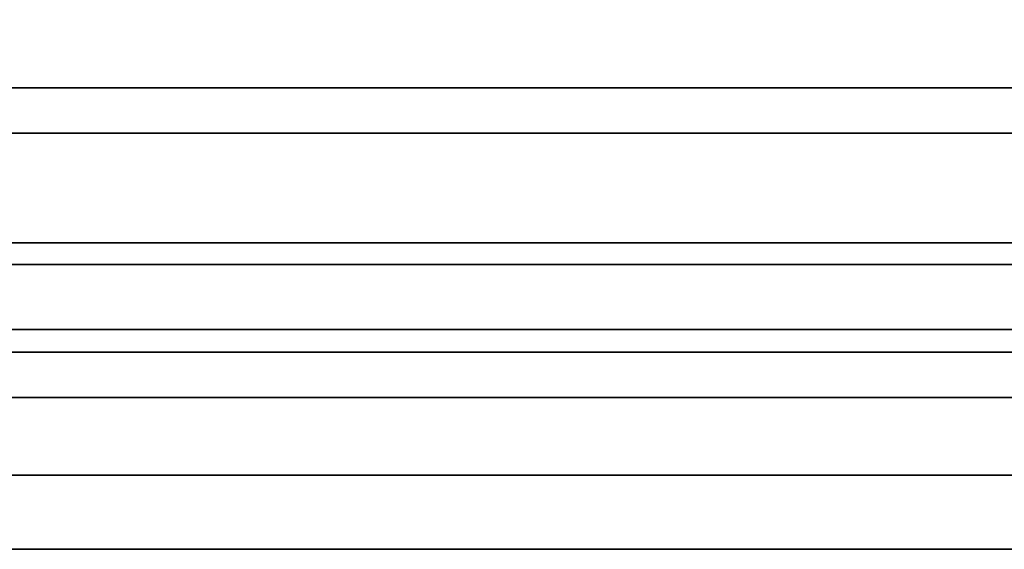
# Model space of a CAD drawing. Header units: inches. Extents: x -172 to 2825, y -1500 to 2400.
# Tile 13 of 47: x 653 to 812, y 965 to 1050. Entities that reach past the tile are written whole.
import ezdxf

# ---------------------------------------------------------------- set-up
doc = ezdxf.new("R2010")
doc.units = ezdxf.units.IN
doc.layers.add('1', color=7, linetype='Continuous')

# ---------------------------------------------------------------- blocks, each defined once
blk = doc.blocks.new('UG_SURFACE_074')
at = {"layer": '1', "color": 160}
for points in [[(805.6283, 1039.500117, 802.865505), (770.365298, 1039.500833, 423.726708), (752.763569, 1032.178521, 425.363779), (788.026571, 1032.177806, 804.502606)], [(823.229969, 1032.177806, 801.228344), (787.966967, 1032.178521, 422.089577), (770.365298, 1039.500833, 423.726708), (805.6283, 1039.500117, 802.865505)], [(788.026571, 1032.177806, 804.502606), (752.763569, 1032.178521, 425.363779), (745.472729, 1014.500856, 426.041871), (780.735731, 1014.500141, 805.180669)], [(830.520868, 1014.500141, 800.550222), (795.257866, 1014.500856, 421.411425), (787.966967, 1032.178521, 422.089577), (823.229969, 1032.177806, 801.228344)], [(780.735731, 1014.500141, 805.180669), (745.472729, 1014.500856, 426.041871), (752.763569, 996.823192, 425.363719), (788.026571, 996.822476, 804.502487)], [(823.229969, 996.822476, 801.228285), (787.966967, 996.823192, 422.089517), (795.257866, 1014.500856, 421.411425), (830.520868, 1014.500141, 800.550222)], [(788.026571, 996.822476, 804.502487), (752.763569, 996.823192, 425.363719), (770.365298, 989.50088, 423.726588), (805.6283, 989.500165, 802.865386)], [(805.6283, 989.500165, 802.865386), (770.365298, 989.50088, 423.726588), (787.966967, 996.823192, 422.089517), (823.229969, 996.822476, 801.228285)]]:
    blk.add_3dface(points, dxfattribs=at)
blk = doc.blocks.new('UG_SURFACE_078')
at = {"layer": '1', "color": 160}
for points in [[(787.677646, 996.823251, 149.799258), (752.322316, 1032.178521, 149.799258), (769.999981, 1039.500952, 149.799258)], [(769.999981, 1039.500952, 149.799258), (787.677646, 1032.178521, 149.799258), (795.000017, 1014.500856, 149.799258), (787.677646, 996.823251, 149.799258)], [(752.322316, 996.823251, 149.799258), (745.000005, 1014.500856, 149.799258), (752.322316, 1032.178521, 149.799258), (787.677646, 996.823251, 149.799258)], [(787.677646, 996.823251, 149.799258), (769.999981, 989.50088, 149.799258), (752.322316, 996.823251, 149.799258)]]:
    blk.add_3dface(points, dxfattribs=at)
blk = doc.blocks.new('UG_SURFACE_079')
at = {"layer": '1', "color": 160}
for points in [[(769.999981, 1039.500952, 415.854931), (767.98588, 1038.666606, 415.854931), (768.35978, 1038.666606, 423.913211)], [(768.35978, 1038.666606, 423.913211), (770.365298, 1039.500833, 423.726708), (769.999981, 1039.500952, 415.854931)], [(769.999981, 1039.500952, 415.854931), (770.365298, 1039.500833, 423.726708), (776.676178, 1036.875486, 423.139721)], [(776.676178, 1036.875486, 423.139721), (776.33816, 1036.875486, 415.854931), (769.999981, 1039.500952, 415.854931)], [(759.384453, 1035.103798, 415.854931), (759.795308, 1035.103798, 424.709767), (768.35978, 1038.666606, 423.913211)], [(768.35978, 1038.666606, 423.913211), (767.98588, 1038.666606, 415.854931), (759.384453, 1035.103798, 415.854931)], [(776.33816, 1036.875486, 415.854931), (776.676178, 1036.875486, 423.139721), (785.961509, 1033.012867, 422.276109)], [(785.961509, 1033.012867, 422.276109), (785.663545, 1033.012867, 415.854931), (776.33816, 1036.875486, 415.854931)], [(752.322316, 1032.178521, 415.854931), (752.763569, 1032.178521, 425.363779), (759.795308, 1035.103798, 424.709767)], [(759.795308, 1035.103798, 424.709767), (759.384453, 1035.103798, 415.854931), (752.322316, 1032.178521, 415.854931)], [(787.677646, 1032.178521, 415.854931), (785.663545, 1033.012867, 415.854931), (785.961509, 1033.012867, 422.276109)], [(785.961509, 1033.012867, 422.276109), (787.966967, 1032.178521, 422.089577), (787.677646, 1032.178521, 415.854931)], [(752.322316, 1032.178521, 415.854931), (751.48803, 1030.16448, 415.854931), (751.932859, 1030.164361, 425.441027)], [(751.932859, 1030.164361, 425.441027), (752.763569, 1032.178521, 425.363779), (752.322316, 1032.178521, 415.854931)], [(787.677646, 1032.178521, 415.854931), (787.966967, 1032.178521, 422.089577), (790.879607, 1025.116444, 421.818674)], [(790.879607, 1025.116444, 421.818674), (790.602863, 1025.116444, 415.854931), (787.677646, 1032.178521, 415.854931)], [(751.932859, 1030.164361, 425.441027), (751.48803, 1030.16448, 415.854931), (747.625351, 1020.839095, 415.854931)], [(747.625351, 1020.839095, 415.854931), (748.08681, 1020.839095, 425.798744), (751.932859, 1030.164361, 425.441027)], [(790.602863, 1025.116444, 415.854931), (790.879607, 1025.116444, 421.818674), (794.427156, 1016.515017, 421.488702)], [(794.427156, 1016.515017, 421.488702), (794.16573, 1016.515017, 415.854931), (790.602863, 1025.116444, 415.854931)], [(745.000005, 1014.500856, 415.854931), (745.472729, 1014.500856, 426.041871), (748.08681, 1020.839095, 425.798744)], [(748.08681, 1020.839095, 425.798744), (747.625351, 1020.839095, 415.854931), (745.000005, 1014.500856, 415.854931)], [(795.000017, 1014.500856, 415.854931), (794.16573, 1016.515017, 415.854931), (794.427156, 1016.515017, 421.488702)], [(794.427156, 1016.515017, 421.488702), (795.257866, 1014.500856, 421.411425), (795.000017, 1014.500856, 415.854931)], [(745.472729, 1014.500856, 426.041871), (745.000005, 1014.500856, 415.854931), (745.834291, 1012.486696, 415.854931)], [(745.834291, 1012.486696, 415.854931), (746.303439, 1012.486696, 425.964594), (745.472729, 1014.500856, 426.041871)], [(792.374671, 1008.162737, 415.854931), (795.000017, 1014.500856, 415.854931), (795.257866, 1014.500856, 421.411425)], [(795.257866, 1014.500856, 421.411425), (792.643785, 1008.162737, 421.654552), (792.374671, 1008.162737, 415.854931)], [(746.303439, 1012.486696, 425.964594), (745.834291, 1012.486696, 415.854931), (749.397099, 1003.885269, 415.854931)], [(749.397099, 1003.885269, 415.854931), (749.850929, 1003.885269, 425.634623), (746.303439, 1012.486696, 425.964594)], [(788.797677, 998.837352, 422.01224), (788.511932, 998.837352, 415.854931), (792.374671, 1008.162737, 415.854931)], [(792.374671, 1008.162737, 415.854931), (792.643785, 1008.162737, 421.654552), (788.797677, 998.837352, 422.01224)], [(749.397099, 1003.885269, 415.854931), (752.322316, 996.823251, 415.854931), (752.763569, 996.823192, 425.363719)], [(752.763569, 996.823192, 425.363719), (749.850929, 1003.885269, 425.634623), (749.397099, 1003.885269, 415.854931)], [(787.966967, 996.823192, 422.089517), (787.677646, 996.823251, 415.854931), (788.511932, 998.837352, 415.854931)], [(788.511932, 998.837352, 415.854931), (788.797677, 998.837352, 422.01224), (787.966967, 996.823192, 422.089517)], [(752.763569, 996.823192, 425.363719), (752.322316, 996.823251, 415.854931), (754.336476, 995.988965, 415.854931)], [(754.336476, 995.988965, 415.854931), (754.769087, 995.988905, 425.177187), (752.763569, 996.823192, 425.363719)], [(754.769087, 995.988905, 425.177187), (754.336476, 995.988965, 415.854931), (763.661861, 992.126226, 415.854931)], [(763.661861, 992.126226, 415.854931), (764.054358, 992.126226, 424.313575), (754.769087, 995.988905, 425.177187)], [(780.615568, 993.898034, 415.854931), (787.677646, 996.823251, 415.854931), (787.966967, 996.823192, 422.089517)], [(787.966967, 996.823192, 422.089517), (780.935228, 993.897974, 422.743499), (780.615568, 993.898034, 415.854931)], [(772.370756, 990.335166, 423.540086), (772.014141, 990.335166, 415.854931), (780.615568, 993.898034, 415.854931)], [(780.615568, 993.898034, 415.854931), (780.935228, 993.897974, 422.743499), (772.370756, 990.335166, 423.540086)], [(763.661861, 992.126226, 415.854931), (769.999981, 989.50088, 415.854931), (770.365298, 989.50088, 423.726588)], [(770.365298, 989.50088, 423.726588), (764.054358, 992.126226, 424.313575), (763.661861, 992.126226, 415.854931)], [(770.365298, 989.50088, 423.726588), (769.999981, 989.50088, 415.854931), (772.014141, 990.335166, 415.854931)], [(772.014141, 990.335166, 415.854931), (772.370756, 990.335166, 423.540086), (770.365298, 989.50088, 423.726588)]]:
    blk.add_3dface(points, dxfattribs=at)
blk = doc.blocks.new('UG_SURFACE_080')
at = {"layer": '1', "color": 160}
for points in [[(769.999981, 1039.500952, 415.854931), (769.999981, 1039.500952, 149.799258), (752.322316, 1032.178521, 149.799258), (752.322316, 1032.178521, 415.854931)], [(787.677646, 1032.178521, 415.854931), (787.677646, 1032.178521, 149.799258), (769.999981, 1039.500952, 149.799258), (769.999981, 1039.500952, 415.854931)], [(752.322316, 1032.178521, 415.854931), (752.322316, 1032.178521, 149.799258), (745.000005, 1014.500856, 149.799258), (745.000005, 1014.500856, 415.854931)], [(795.000017, 1014.500856, 415.854931), (795.000017, 1014.500856, 149.799258), (787.677646, 1032.178521, 149.799258), (787.677646, 1032.178521, 415.854931)], [(745.000005, 1014.500856, 415.854931), (745.000005, 1014.500856, 149.799258), (752.322316, 996.823251, 149.799258), (752.322316, 996.823251, 415.854931)], [(787.677646, 996.823251, 415.854931), (787.677646, 996.823251, 149.799258), (795.000017, 1014.500856, 149.799258), (795.000017, 1014.500856, 415.854931)], [(752.322316, 996.823251, 415.854931), (752.322316, 996.823251, 149.799258), (769.999981, 989.50088, 149.799258), (769.999981, 989.50088, 415.854931)], [(769.999981, 989.50088, 415.854931), (769.999981, 989.50088, 149.799258), (787.677646, 996.823251, 149.799258), (787.677646, 996.823251, 415.854931)]]:
    blk.add_3dface(points, dxfattribs=at)
blk = doc.blocks.new('PAAJ000787_PIPE_IPART_SIMP_R49')
for name in ['UG_SURFACE_078', 'UG_SURFACE_079', 'UG_SURFACE_080', 'UG_SURFACE_074']:
    blk.add_blockref(name, (0, 0))
blk = doc.blocks.new('PAAJ001974_PIPE_ASSEMBLY_IASSY')
at = {"layer": '1', "color": 2}
blk.add_blockref('PAAJ000787_PIPE_IPART_SIMP_R49', (0, 0), dxfattribs=at)
blk = doc.blocks.new('UG_SURFACE_106')
at = {"layer": '1', "color": 160}
for points in [[(-906.259716, 1027.499795, 540.821373), (-913.582087, 1027.499795, 558.499038), (-906.259716, 1027.499795, 576.176703)], [(-906.259716, 1027.499795, 576.176703), (-888.582051, 1027.499795, 583.499014), (-870.904386, 1027.499795, 576.176703), (-906.259716, 1027.499795, 540.821373)], [(-870.904386, 1027.499795, 540.821373), (-888.582051, 1027.499795, 533.499002), (-906.259716, 1027.499795, 540.821373), (-870.904386, 1027.499795, 576.176703)], [(-870.904386, 1027.499795, 576.176703), (-863.582075, 1027.499795, 558.499038), (-870.904386, 1027.499795, 540.821373)]]:
    blk.add_3dface(points, dxfattribs=at)
blk = doc.blocks.new('PAAJ001539_PIPE_IPART_SIMP_R45')
blk.add_blockref('UG_SURFACE_106', (0, 0))
blk = doc.blocks.new('PAAJ001972_PIPE_ASSEMBLY_IASSY')
at = {"layer": '1', "color": 2}
blk.add_blockref('PAAJ001539_PIPE_IPART_SIMP_R45', (0, 0), dxfattribs=at)
blk = doc.blocks.new('UG_SURFACE_191')
at = {"layer": '1', "color": 160}
for points in [[(-176.290065, 173.252329, 490.999967), (-176.290065, 173.252329, -191.000015), (-227.224529, 207.285643, -191.000015), (-227.224529, 207.285643, 490.999967)], [(-142.256737, 122.317858, 490.999967), (-142.256737, 122.317858, -191.000015), (-176.290065, 173.252329, -191.000015), (-176.290065, 173.252329, 490.999967)], [(-130.305827, 62.236559, 490.999967), (-130.305827, 62.236559, -191.000015), (-142.256737, 122.317858, -191.000015), (-142.256737, 122.317858, 490.999967)], [(-142.256737, 2.15526, 490.999967), (-142.256737, 2.15526, -191.000015), (-130.305827, 62.236559, -191.000015), (-130.305827, 62.236559, 490.999967)], [(-176.290065, -48.779204, 490.999967), (-176.290065, -48.779204, -191.000015), (-142.256737, 2.15526, -191.000015), (-142.256737, 2.15526, 490.999967)], [(-227.224529, -82.812525, 490.999967), (-227.224529, -82.812525, -191.000015), (-176.290065, -48.779204, -191.000015), (-176.290065, -48.779204, 490.999967)]]:
    blk.add_3dface(points, dxfattribs=at)
blk = doc.blocks.new('PAAJ000620_PUMP_UNIT_IPART_R30')
blk.add_blockref('UG_SURFACE_191', (0, 0))
blk = doc.blocks.new('697607_GEAR_HOUSING_IPART__R29')
at = {"layer": '1', "color": 160}
for p, q in [((-1.72, 936.54, -610), (-1.72, 936.54, 840)), ((29.41, 936.54), (29.41, 936.54, 700)), ((1397.15, 936.54), (1397.15, 936.54, 700)), ((1428.28, 936.54, 840), (1428.28, 936.54, -610))]:
    blk.add_line(p, q, dxfattribs=at)
blk = doc.blocks.new('697300_GEAR_HOUSING_IASSY_SIMP')
at = {"layer": '1', "color": 172, "extrusion": (-1, 0, 0), "rotation": 90}
blk.add_blockref('697607_GEAR_HOUSING_IPART__R29', (0, 216.721916, -1643.278084), dxfattribs=at)
blk = doc.blocks.new('PAAJ001592_GEAR_COMPLETE_IASSY')
at = {"layer": '1', "color": 172}
blk.add_blockref('697300_GEAR_HOUSING_IASSY_SIMP', (-689.5, 0, -997.5), dxfattribs=at)
at = {"layer": '1', "color": 172, "extrusion": (-1, 0, 0)}
blk.add_blockref('PAAJ000620_PUMP_UNIT_IPART_R30', (-770.732174, 790.263442, -614.776979), dxfattribs=at)
blk = doc.blocks.new('UG_SURFACE_472')
at = {"layer": '1', "color": 160}
for points in [[(-115.382768, 1039.500952, -735.499978), (263.559192, 1039.500952, -735.499978), (263.559192, 1032.178521, -753.177643), (-115.382768, 1032.178521, -753.177643)], [(-115.382768, 1032.178521, -717.822313), (263.559192, 1032.178521, -717.822313), (263.559192, 1039.500952, -735.499978), (-115.382768, 1039.500952, -735.499978)], [(-115.382768, 1032.178521, -753.177643), (263.559192, 1032.178521, -753.177643), (263.559192, 1014.500856, -760.499954), (-115.382768, 1014.500856, -760.499954)], [(-115.382768, 1014.500856, -710.500002), (263.559192, 1014.500856, -710.500002), (263.559192, 1032.178521, -717.822313), (-115.382768, 1032.178521, -717.822313)], [(-115.382768, 1014.500856, -760.499954), (263.559192, 1014.500856, -760.499954), (263.559192, 996.823251, -753.177643), (-115.382768, 996.823251, -753.177643)], [(-115.382768, 996.823251, -717.822313), (263.559192, 996.823251, -717.822313), (263.559192, 1014.500856, -710.500002), (-115.382768, 1014.500856, -710.500002)], [(-115.382768, 996.823251, -753.177643), (263.559192, 996.823251, -753.177643), (263.559192, 989.50088, -735.499978), (-115.382768, 989.50088, -735.499978)], [(-115.382768, 989.50088, -735.499978), (263.559192, 989.50088, -735.499978), (263.559192, 996.823251, -717.822313), (-115.382768, 996.823251, -717.822313)]]:
    blk.add_3dface(points, dxfattribs=at)
blk = doc.blocks.new('UG_SURFACE_473')
at = {"layer": '1', "color": 160}
for points in [[(753.516138, 1039.500952, -326.27216), (741.463006, 1039.500952, -339.516789), (735.833108, 1035.990357, -333.18156)], [(735.833108, 1035.990357, -333.18156), (746.255934, 1037.745595, -320.718229), (753.516138, 1039.500952, -326.27216)], [(760.776341, 1037.745595, -331.826091), (747.092903, 1035.990357, -345.852017), (741.463006, 1039.500952, -339.516789)], [(741.463006, 1039.500952, -339.516789), (753.516138, 1039.500952, -326.27216), (760.776341, 1037.745595, -331.826091)], [(762.538254, 1039.500952, -310.805559), (753.516138, 1039.500952, -326.27216), (746.255934, 1037.745595, -320.718229)], [(746.255934, 1037.745595, -320.718229), (754.234731, 1037.745595, -307.076126), (762.538254, 1039.500952, -310.805559)], [(770.841718, 1037.745595, -314.534992), (760.776341, 1037.745595, -331.826091), (753.516138, 1039.500952, -326.27216)], [(753.516138, 1039.500952, -326.27216), (762.538254, 1039.500952, -310.805559), (770.841718, 1037.745595, -314.534992)], [(762.538254, 1039.500952, -310.805559), (754.234731, 1037.745595, -307.076126), (759.132028, 1037.745595, -292.049974)], [(768.106282, 1039.500952, -293.787599), (759.132028, 1037.745595, -292.049974), (761.524677, 1035.990357, -275.979966)], [(759.132028, 1037.745595, -292.049974), (768.106282, 1039.500952, -293.787599), (762.538254, 1039.500952, -310.805559)], [(761.524677, 1035.990357, -275.979966), (769.999981, 1039.500952, -275.979966), (768.106282, 1039.500952, -293.787599)], [(770.841718, 1037.745595, -314.534992), (762.538254, 1039.500952, -310.805559), (768.106282, 1039.500952, -293.787599)], [(777.080536, 1037.745595, -295.525223), (768.106282, 1039.500952, -293.787599), (769.999981, 1039.500952, -275.979966)], [(768.106282, 1039.500952, -293.787599), (777.080536, 1037.745595, -295.525223), (770.841718, 1037.745595, -314.534992)], [(769.999981, 1039.500952, -275.979966), (778.475285, 1035.990357, -275.979966), (777.080536, 1037.745595, -295.525223)], [(746.255934, 1037.745595, -320.718229), (735.833108, 1035.990357, -333.18156), (729.720235, 1032.178521, -326.302886)], [(729.720235, 1032.178521, -326.302886), (739.569366, 1032.178521, -315.603107), (746.255934, 1037.745595, -320.718229)], [(754.234731, 1037.745595, -307.076126), (746.255934, 1037.745595, -320.718229), (739.569366, 1032.178521, -315.603107)], [(739.569366, 1032.178521, -315.603107), (746.587276, 1032.178521, -303.641349), (754.234731, 1037.745595, -307.076126)], [(754.234731, 1037.745595, -307.076126), (746.587276, 1032.178521, -303.641349), (750.86683, 1032.178521, -290.449649)], [(747.092903, 1035.990357, -345.852017), (760.776341, 1037.745595, -331.826091), (767.462909, 1032.178521, -336.941212)], [(759.132028, 1037.745595, -292.049974), (750.86683, 1032.178521, -290.449649), (752.322316, 1032.178521, -275.979966)], [(750.86683, 1032.178521, -290.449649), (759.132028, 1037.745595, -292.049974), (754.234731, 1037.745595, -307.076126)], [(752.322316, 1032.178521, -275.979966), (761.524677, 1035.990357, -275.979966), (759.132028, 1037.745595, -292.049974)], [(778.489172, 1032.178521, -317.969769), (767.462909, 1032.178521, -336.941212), (760.776341, 1037.745595, -331.826091)], [(760.776341, 1037.745595, -331.826091), (770.841718, 1037.745595, -314.534992), (778.489172, 1032.178521, -317.969769)], [(778.489172, 1032.178521, -317.969769), (770.841718, 1037.745595, -314.534992), (777.080536, 1037.745595, -295.525223)], [(785.345733, 1032.178521, -297.125548), (777.080536, 1037.745595, -295.525223), (778.475285, 1035.990357, -275.979966)], [(777.080536, 1037.745595, -295.525223), (785.345733, 1032.178521, -297.125548), (778.489172, 1032.178521, -317.969769)], [(767.462909, 1032.178521, -336.941212), (753.205776, 1032.178521, -352.730721), (747.092903, 1035.990357, -345.852017)], [(778.475285, 1035.990357, -275.979966), (787.677646, 1032.178521, -275.979966), (785.345733, 1032.178521, -297.125548)], [(739.569366, 1032.178521, -315.603107), (729.720235, 1032.178521, -326.302886), (727.18823, 1022.97616, -323.453635)], [(727.18823, 1022.97616, -323.453635), (735.177279, 1023.703218, -312.243223), (739.569366, 1032.178521, -315.603107)], [(746.587276, 1032.178521, -303.641349), (739.569366, 1032.178521, -315.603107), (735.177279, 1023.703218, -312.243223)], [(735.177279, 1023.703218, -312.243223), (741.564035, 1023.703218, -301.385194), (746.587276, 1032.178521, -303.641349)], [(746.587276, 1032.178521, -303.641349), (741.564035, 1023.703218, -301.385194), (745.437801, 1023.703218, -289.398462)], [(750.86683, 1032.178521, -290.449649), (745.437801, 1023.703218, -289.398462), (748.510599, 1022.97616, -275.979966)], [(745.437801, 1023.703218, -289.398462), (750.86683, 1032.178521, -290.449649), (746.587276, 1032.178521, -303.641349)], [(748.510599, 1022.97616, -275.979966), (752.322316, 1032.178521, -275.979966), (750.86683, 1032.178521, -290.449649)], [(755.737782, 1022.97616, -355.579972), (753.205776, 1032.178521, -352.730721), (767.462909, 1032.178521, -336.941212)], [(767.462909, 1032.178521, -336.941212), (771.854997, 1023.703218, -340.301096), (755.737782, 1022.97616, -355.579972)], [(783.512414, 1023.703218, -320.225924), (771.854997, 1023.703218, -340.301096), (767.462909, 1032.178521, -336.941212)], [(767.462909, 1032.178521, -336.941212), (778.489172, 1032.178521, -317.969769), (783.512414, 1023.703218, -320.225924)], [(783.512414, 1023.703218, -320.225924), (778.489172, 1032.178521, -317.969769), (785.345733, 1032.178521, -297.125548)], [(785.345733, 1032.178521, -297.125548), (790.774763, 1023.703218, -298.176736), (783.512414, 1023.703218, -320.225924)], [(791.489422, 1022.97616, -275.979966), (790.774763, 1023.703218, -298.176736), (785.345733, 1032.178521, -297.125548)], [(785.345733, 1032.178521, -297.125548), (787.677646, 1032.178521, -275.979966), (791.489422, 1022.97616, -275.979966)], [(735.177279, 1023.703218, -312.243223), (727.18823, 1022.97616, -323.453635), (724.856257, 1014.500856, -320.829481)], [(724.856257, 1014.500856, -320.829481), (733.792424, 1014.500856, -311.18387), (735.177279, 1023.703218, -312.243223)], [(741.564035, 1023.703218, -301.385194), (735.177279, 1023.703218, -312.243223), (733.792424, 1014.500856, -311.18387)], [(733.792424, 1014.500856, -311.18387), (739.980161, 1014.500856, -300.673813), (741.564035, 1023.703218, -301.385194)], [(741.564035, 1023.703218, -301.385194), (739.980161, 1014.500856, -300.673813), (743.726015, 1014.500856, -289.06703)], [(743.726015, 1014.500856, -289.06703), (745.437801, 1023.703218, -289.398462), (741.564035, 1023.703218, -301.385194)], [(745.437801, 1023.703218, -289.398462), (743.726015, 1014.500856, -289.06703), (745.000005, 1014.500856, -275.979966)], [(745.000005, 1014.500856, -275.979966), (748.510599, 1022.97616, -275.979966), (745.437801, 1023.703218, -289.398462)], [(755.737782, 1022.97616, -355.579972), (771.854997, 1023.703218, -340.301096), (773.239791, 1014.500856, -341.36048)], [(773.239791, 1014.500856, -341.36048), (758.069754, 1014.500856, -358.204097), (755.737782, 1022.97616, -355.579972)], [(785.096288, 1014.500856, -320.937306), (773.239791, 1014.500856, -341.36048), (771.854997, 1023.703218, -340.301096)], [(771.854997, 1023.703218, -340.301096), (783.512414, 1023.703218, -320.225924), (785.096288, 1014.500856, -320.937306)], [(785.096288, 1014.500856, -320.937306), (783.512414, 1023.703218, -320.225924), (790.774763, 1023.703218, -298.176736)], [(790.774763, 1023.703218, -298.176736), (792.486548, 1014.500856, -298.508167), (785.096288, 1014.500856, -320.937306)], [(792.486548, 1014.500856, -298.508167), (790.774763, 1023.703218, -298.176736), (791.489422, 1022.97616, -275.979966)], [(791.489422, 1022.97616, -275.979966), (795.000017, 1014.500856, -275.979966), (792.486548, 1014.500856, -298.508167)], [(735.177279, 1005.298495, -312.243223), (733.792424, 1014.500856, -311.18387), (724.856257, 1014.500856, -320.829481)], [(724.856257, 1014.500856, -320.829481), (727.18823, 1006.025553, -323.453635), (735.177279, 1005.298495, -312.243223)], [(741.564035, 1005.298495, -301.385194), (739.980161, 1014.500856, -300.673813), (733.792424, 1014.500856, -311.18387)], [(733.792424, 1014.500856, -311.18387), (735.177279, 1005.298495, -312.243223), (741.564035, 1005.298495, -301.385194)], [(743.726015, 1014.500856, -289.06703), (739.980161, 1014.500856, -300.673813), (741.564035, 1005.298495, -301.385194)], [(741.564035, 1005.298495, -301.385194), (745.437801, 1005.298495, -289.398462), (743.726015, 1014.500856, -289.06703)], [(745.000005, 1014.500856, -275.979966), (743.726015, 1014.500856, -289.06703), (745.437801, 1005.298495, -289.398462)], [(745.437801, 1005.298495, -289.398462), (748.510599, 1006.025553, -275.979966), (745.000005, 1014.500856, -275.979966)], [(773.239791, 1014.500856, -341.36048), (771.854997, 1005.298495, -340.301096), (755.737782, 1006.025553, -355.579972)], [(755.737782, 1006.025553, -355.579972), (758.069754, 1014.500856, -358.204097), (773.239791, 1014.500856, -341.36048)], [(785.096288, 1014.500856, -320.937306), (783.512414, 1005.298495, -320.225924), (771.854997, 1005.298495, -340.301096)], [(771.854997, 1005.298495, -340.301096), (773.239791, 1014.500856, -341.36048), (785.096288, 1014.500856, -320.937306)], [(790.774763, 1005.298495, -298.176736), (783.512414, 1005.298495, -320.225924), (785.096288, 1014.500856, -320.937306)], [(785.096288, 1014.500856, -320.937306), (792.486548, 1014.500856, -298.508167), (790.774763, 1005.298495, -298.176736)], [(791.489422, 1006.025553, -275.979966), (790.774763, 1005.298495, -298.176736), (792.486548, 1014.500856, -298.508167)], [(792.486548, 1014.500856, -298.508167), (795.000017, 1014.500856, -275.979966), (791.489422, 1006.025553, -275.979966)], [(739.569366, 996.823251, -315.603107), (735.177279, 1005.298495, -312.243223), (727.18823, 1006.025553, -323.453635)], [(727.18823, 1006.025553, -323.453635), (729.720235, 996.823251, -326.302886), (739.569366, 996.823251, -315.603107)], [(748.510599, 1006.025553, -275.979966), (745.437801, 1005.298495, -289.398462), (750.86683, 996.823251, -290.449649)], [(750.86683, 996.823251, -290.449649), (752.322316, 996.823251, -275.979966), (748.510599, 1006.025553, -275.979966)], [(767.462909, 996.823251, -336.941212), (753.205776, 996.823251, -352.730721), (755.737782, 1006.025553, -355.579972)], [(755.737782, 1006.025553, -355.579972), (771.854997, 1005.298495, -340.301096), (767.462909, 996.823251, -336.941212)], [(791.489422, 1006.025553, -275.979966), (787.677646, 996.823251, -275.979966), (785.345733, 996.823251, -297.125548)], [(785.345733, 996.823251, -297.125548), (790.774763, 1005.298495, -298.176736), (791.489422, 1006.025553, -275.979966)], [(746.587276, 996.823251, -303.641349), (741.564035, 1005.298495, -301.385194), (735.177279, 1005.298495, -312.243223)], [(735.177279, 1005.298495, -312.243223), (739.569366, 996.823251, -315.603107), (746.587276, 996.823251, -303.641349)], [(745.437801, 1005.298495, -289.398462), (741.564035, 1005.298495, -301.385194), (746.587276, 996.823251, -303.641349)], [(746.587276, 996.823251, -303.641349), (750.86683, 996.823251, -290.449649), (745.437801, 1005.298495, -289.398462)], [(783.512414, 1005.298495, -320.225924), (778.489172, 996.823251, -317.969769), (767.462909, 996.823251, -336.941212)], [(767.462909, 996.823251, -336.941212), (771.854997, 1005.298495, -340.301096), (783.512414, 1005.298495, -320.225924)], [(785.345733, 996.823251, -297.125548), (778.489172, 996.823251, -317.969769), (783.512414, 1005.298495, -320.225924)], [(783.512414, 1005.298495, -320.225924), (790.774763, 1005.298495, -298.176736), (785.345733, 996.823251, -297.125548)], [(746.255934, 991.256177, -320.718229), (739.569366, 996.823251, -315.603107), (729.720235, 996.823251, -326.302886)], [(729.720235, 996.823251, -326.302886), (735.833108, 993.011475, -333.18156), (746.255934, 991.256177, -320.718229)], [(754.234731, 991.256177, -307.076126), (746.587276, 996.823251, -303.641349), (739.569366, 996.823251, -315.603107)], [(739.569366, 996.823251, -315.603107), (746.255934, 991.256177, -320.718229), (754.234731, 991.256177, -307.076126)], [(750.86683, 996.823251, -290.449649), (746.587276, 996.823251, -303.641349), (754.234731, 991.256177, -307.076126)], [(767.462909, 996.823251, -336.941212), (760.776341, 991.256177, -331.826091), (747.092903, 993.011475, -345.852017)], [(747.092903, 993.011475, -345.852017), (753.205776, 996.823251, -352.730721), (767.462909, 996.823251, -336.941212)], [(754.234731, 991.256177, -307.076126), (759.132028, 991.256177, -292.049974), (750.86683, 996.823251, -290.449649)], [(752.322316, 996.823251, -275.979966), (750.86683, 996.823251, -290.449649), (759.132028, 991.256177, -292.049974)], [(759.132028, 991.256177, -292.049974), (761.524677, 993.011475, -275.979966), (752.322316, 996.823251, -275.979966)], [(778.489172, 996.823251, -317.969769), (770.841718, 991.256177, -314.534992), (760.776341, 991.256177, -331.826091)], [(760.776341, 991.256177, -331.826091), (767.462909, 996.823251, -336.941212), (778.489172, 996.823251, -317.969769)], [(777.080536, 991.256177, -295.525223), (770.841718, 991.256177, -314.534992), (778.489172, 996.823251, -317.969769)], [(778.489172, 996.823251, -317.969769), (785.345733, 996.823251, -297.125548), (777.080536, 991.256177, -295.525223)], [(778.475285, 993.011475, -275.979966), (777.080536, 991.256177, -295.525223), (785.345733, 996.823251, -297.125548)], [(785.345733, 996.823251, -297.125548), (787.677646, 996.823251, -275.979966), (778.475285, 993.011475, -275.979966)], [(753.516138, 989.50088, -326.27216), (746.255934, 991.256177, -320.718229), (735.833108, 993.011475, -333.18156)], [(735.833108, 993.011475, -333.18156), (741.463006, 989.50088, -339.516789), (753.516138, 989.50088, -326.27216)], [(741.463006, 989.50088, -339.516789), (747.092903, 993.011475, -345.852017), (760.776341, 991.256177, -331.826091)], [(761.524677, 993.011475, -275.979966), (759.132028, 991.256177, -292.049974), (768.106282, 989.50088, -293.787599)], [(768.106282, 989.50088, -293.787599), (769.999981, 989.50088, -275.979966), (761.524677, 993.011475, -275.979966)], [(777.080536, 991.256177, -295.525223), (778.475285, 993.011475, -275.979966), (769.999981, 989.50088, -275.979966)], [(760.776341, 991.256177, -331.826091), (753.516138, 989.50088, -326.27216), (741.463006, 989.50088, -339.516789)], [(762.538254, 989.50088, -310.805559), (754.234731, 991.256177, -307.076126), (746.255934, 991.256177, -320.718229)], [(746.255934, 991.256177, -320.718229), (753.516138, 989.50088, -326.27216), (762.538254, 989.50088, -310.805559)], [(770.841718, 991.256177, -314.534992), (762.538254, 989.50088, -310.805559), (753.516138, 989.50088, -326.27216)], [(753.516138, 989.50088, -326.27216), (760.776341, 991.256177, -331.826091), (770.841718, 991.256177, -314.534992)], [(759.132028, 991.256177, -292.049974), (754.234731, 991.256177, -307.076126), (762.538254, 989.50088, -310.805559)], [(762.538254, 989.50088, -310.805559), (768.106282, 989.50088, -293.787599), (759.132028, 991.256177, -292.049974)], [(768.106282, 989.50088, -293.787599), (762.538254, 989.50088, -310.805559), (770.841718, 991.256177, -314.534992)], [(770.841718, 991.256177, -314.534992), (777.080536, 991.256177, -295.525223), (768.106282, 989.50088, -293.787599)], [(769.999981, 989.50088, -275.979966), (768.106282, 989.50088, -293.787599), (777.080536, 991.256177, -295.525223)]]:
    blk.add_3dface(points, dxfattribs=at)
blk = doc.blocks.new('UG_SURFACE_474')
at = {"layer": '1', "color": 160}
for points in [[(308.279425, 1032.178521, -700.82289), (729.720235, 1032.178521, -326.302886), (741.463006, 1039.500952, -339.516789), (320.022196, 1039.500952, -714.036822)], [(320.022196, 1039.500952, -714.036822), (741.463006, 1039.500952, -339.516789), (753.205776, 1032.178521, -352.730721), (331.764936, 1032.178521, -727.250755)], [(303.415418, 1014.500856, -695.349514), (724.856257, 1014.500856, -320.829481), (729.720235, 1032.178521, -326.302886), (308.279425, 1032.178521, -700.82289)], [(331.764936, 1032.178521, -727.250755), (753.205776, 1032.178521, -352.730721), (758.069754, 1014.500856, -358.204097), (336.628944, 1014.500856, -732.72413)], [(308.279425, 996.823251, -700.82289), (729.720235, 996.823251, -326.302886), (724.856257, 1014.500856, -320.829481), (303.415418, 1014.500856, -695.349514)], [(336.628944, 1014.500856, -732.72413), (758.069754, 1014.500856, -358.204097), (753.205776, 996.823251, -352.730721), (331.764936, 996.823251, -727.250755)], [(320.022196, 989.50088, -714.036822), (741.463006, 989.50088, -339.516789), (729.720235, 996.823251, -326.302886), (308.279425, 996.823251, -700.82289)], [(331.764936, 996.823251, -727.250755), (753.205776, 996.823251, -352.730721), (741.463006, 989.50088, -339.516789), (320.022196, 989.50088, -714.036822)]]:
    blk.add_3dface(points, dxfattribs=at)
blk = doc.blocks.new('UG_SURFACE_475')
at = {"layer": '1', "color": 160}
for points in [[(280.412972, 1037.745595, -743.130803), (263.559192, 1035.990357, -743.975282), (263.559192, 1039.500952, -735.499978)], [(278.912783, 1039.500952, -734.097838), (263.559192, 1039.500952, -735.499978), (263.559192, 1035.990357, -727.024674)], [(263.559192, 1035.990357, -727.024674), (277.412564, 1037.745595, -725.064814), (278.912783, 1039.500952, -734.097838)], [(263.559192, 1039.500952, -735.499978), (278.912783, 1039.500952, -734.097838), (280.412972, 1037.745595, -743.130803)], [(293.761581, 1039.500952, -729.953229), (278.912783, 1039.500952, -734.097838), (277.412564, 1037.745595, -725.064814)], [(277.412564, 1037.745595, -725.064814), (290.518224, 1037.745595, -721.420944), (293.761581, 1039.500952, -729.953229)], [(297.004938, 1037.745595, -738.485515), (280.412972, 1037.745595, -743.130803), (278.912783, 1039.500952, -734.097838)], [(278.912783, 1039.500952, -734.097838), (293.761581, 1039.500952, -729.953229), (297.004938, 1037.745595, -738.485515)], [(293.761581, 1039.500952, -729.953229), (290.518224, 1037.745595, -721.420944), (302.73512, 1037.745595, -715.439022)], [(297.004938, 1037.745595, -738.485515), (293.761581, 1039.500952, -729.953229), (307.614088, 1039.500952, -723.187625)], [(302.73512, 1037.745595, -715.439022), (307.614088, 1039.500952, -723.187625), (293.761581, 1039.500952, -729.953229)], [(307.614088, 1039.500952, -723.187625), (312.493026, 1037.745595, -730.936289), (297.004938, 1037.745595, -738.485515)], [(307.614088, 1039.500952, -723.187625), (302.73512, 1037.745595, -715.439022), (314.392298, 1035.990357, -707.701564)], [(312.493026, 1037.745595, -730.936289), (307.614088, 1039.500952, -723.187625), (320.022196, 1039.500952, -714.036822)], [(314.392298, 1035.990357, -707.701564), (320.022196, 1039.500952, -714.036822), (307.614088, 1039.500952, -723.187625)], [(320.022196, 1039.500952, -714.036822), (325.652093, 1035.990357, -720.372021), (312.493026, 1037.745595, -730.936289)], [(277.412564, 1037.745595, -725.064814), (263.559192, 1035.990357, -727.024674), (263.559192, 1032.178521, -717.822313)], [(263.559192, 1032.178521, -717.822313), (276.030868, 1032.178521, -716.745555), (277.412564, 1037.745595, -725.064814)], [(263.559192, 1035.990357, -743.975282), (280.412972, 1037.745595, -743.130803), (281.794667, 1032.178521, -751.450062)], [(290.518224, 1037.745595, -721.420944), (277.412564, 1037.745595, -725.064814), (276.030868, 1032.178521, -716.745555)], [(276.030868, 1032.178521, -716.745555), (287.531108, 1032.178521, -713.562727), (290.518224, 1037.745595, -721.420944)], [(299.992055, 1032.178521, -746.343672), (281.794667, 1032.178521, -751.450062), (280.412972, 1037.745595, -743.130803)], [(280.412972, 1037.745595, -743.130803), (297.004938, 1037.745595, -738.485515), (299.992055, 1032.178521, -746.343672)], [(290.518224, 1037.745595, -721.420944), (287.531108, 1032.178521, -713.562727), (298.241675, 1032.178521, -708.302617)], [(298.241675, 1032.178521, -708.302617), (302.73512, 1037.745595, -715.439022), (290.518224, 1037.745595, -721.420944)], [(299.992055, 1032.178521, -746.343672), (297.004938, 1037.745595, -738.485515), (312.493026, 1037.745595, -730.936289)], [(302.73512, 1037.745595, -715.439022), (298.241675, 1032.178521, -708.302617), (308.279425, 1032.178521, -700.82289)], [(312.493026, 1037.745595, -730.936289), (316.986501, 1032.178521, -738.072693), (299.992055, 1032.178521, -746.343672)], [(308.279425, 1032.178521, -700.82289), (314.392298, 1035.990357, -707.701564), (302.73512, 1037.745595, -715.439022)], [(316.986501, 1032.178521, -738.072693), (312.493026, 1037.745595, -730.936289), (325.652093, 1035.990357, -720.372021)], [(281.794667, 1032.178521, -751.450062), (263.559192, 1032.178521, -753.177643), (263.559192, 1035.990357, -743.975282)], [(325.652093, 1035.990357, -720.372021), (331.764936, 1032.178521, -727.250755), (316.986501, 1032.178521, -738.072693)], [(263.559192, 1022.97616, -756.989419), (263.559192, 1032.178521, -753.177643), (281.794667, 1032.178521, -751.450062)], [(276.030868, 1032.178521, -716.745555), (263.559192, 1032.178521, -717.822313), (263.559192, 1022.97616, -714.010596)], [(263.559192, 1022.97616, -714.010596), (275.123328, 1023.703218, -711.280942), (276.030868, 1032.178521, -716.745555)], [(281.794667, 1032.178521, -751.450062), (282.702237, 1023.703218, -756.914675), (263.559192, 1022.97616, -756.989419)], [(287.531108, 1032.178521, -713.562727), (276.030868, 1032.178521, -716.745555), (275.123328, 1023.703218, -711.280942)], [(275.123328, 1023.703218, -711.280942), (285.569012, 1023.703218, -708.401084), (287.531108, 1032.178521, -713.562727)], [(301.95415, 1023.703218, -751.505315), (282.702237, 1023.703218, -756.914675), (281.794667, 1032.178521, -751.450062)], [(281.794667, 1032.178521, -751.450062), (299.992055, 1032.178521, -746.343672), (301.95415, 1023.703218, -751.505315)], [(287.531108, 1032.178521, -713.562727), (285.569012, 1023.703218, -708.401084), (295.290112, 1023.703218, -703.61501)], [(295.290112, 1023.703218, -703.61501), (298.241675, 1032.178521, -708.302617), (287.531108, 1032.178521, -713.562727)], [(298.241675, 1032.178521, -708.302617), (295.290112, 1023.703218, -703.61501), (305.74739, 1022.97616, -697.973669)], [(305.74739, 1022.97616, -697.973669), (308.279425, 1032.178521, -700.82289), (298.241675, 1032.178521, -708.302617)], [(301.95415, 1023.703218, -751.505315), (299.992055, 1032.178521, -746.343672), (316.986501, 1032.178521, -738.072693)], [(316.986501, 1032.178521, -738.072693), (319.938034, 1023.703218, -742.760301), (301.95415, 1023.703218, -751.505315)], [(334.296972, 1022.97616, -730.099976), (319.938034, 1023.703218, -742.760301), (316.986501, 1032.178521, -738.072693)], [(316.986501, 1032.178521, -738.072693), (331.764936, 1032.178521, -727.250755), (334.296972, 1022.97616, -730.099976)], [(275.123328, 1023.703218, -711.280942), (263.559192, 1022.97616, -714.010596), (263.559192, 1014.500856, -710.500002)], [(263.559192, 1014.500856, -710.500002), (274.837166, 1014.500856, -709.55801), (275.123328, 1023.703218, -711.280942)], [(263.559192, 1022.97616, -756.989419), (282.702237, 1023.703218, -756.914675), (282.988369, 1014.500856, -758.637607)], [(282.988369, 1014.500856, -758.637607), (263.559192, 1014.500856, -760.499954), (263.559192, 1022.97616, -756.989419)], [(285.569012, 1023.703218, -708.401084), (275.123328, 1023.703218, -711.280942), (274.837166, 1014.500856, -709.55801)], [(274.837166, 1014.500856, -709.55801), (284.950346, 1014.500856, -706.773579), (285.569012, 1023.703218, -708.401084)], [(302.572787, 1014.500856, -753.13282), (282.988369, 1014.500856, -758.637607), (282.702237, 1023.703218, -756.914675)], [(282.702237, 1023.703218, -756.914675), (301.95415, 1023.703218, -751.505315), (302.572787, 1014.500856, -753.13282)], [(285.569012, 1023.703218, -708.401084), (284.950346, 1014.500856, -706.773579), (294.359475, 1014.500856, -702.136993)], [(294.359475, 1014.500856, -702.136993), (295.290112, 1023.703218, -703.61501), (285.569012, 1023.703218, -708.401084)], [(295.290112, 1023.703218, -703.61501), (294.359475, 1014.500856, -702.136993), (303.415418, 1014.500856, -695.349514)], [(303.415418, 1014.500856, -695.349514), (305.74739, 1022.97616, -697.973669), (295.290112, 1023.703218, -703.61501)], [(302.572787, 1014.500856, -753.13282), (301.95415, 1023.703218, -751.505315), (319.938034, 1023.703218, -742.760301)], [(319.938034, 1023.703218, -742.760301), (320.868671, 1014.500856, -744.238257), (302.572787, 1014.500856, -753.13282)], [(320.868671, 1014.500856, -744.238257), (319.938034, 1023.703218, -742.760301), (334.296972, 1022.97616, -730.099976)], [(334.296972, 1022.97616, -730.099976), (336.628944, 1014.500856, -732.72413), (320.868671, 1014.500856, -744.238257)], [(282.988369, 1014.500856, -758.637607), (282.702237, 1005.298495, -756.914675), (263.559192, 1006.025553, -756.989419)], [(275.123328, 1005.298495, -711.280942), (274.837166, 1014.500856, -709.55801), (263.559192, 1014.500856, -710.500002)], [(263.559192, 1014.500856, -710.500002), (263.559192, 1006.025553, -714.010596), (275.123328, 1005.298495, -711.280942)], [(263.559192, 1006.025553, -756.989419), (263.559192, 1014.500856, -760.499954), (282.988369, 1014.500856, -758.637607)], [(285.569012, 1005.298495, -708.401084), (284.950346, 1014.500856, -706.773579), (274.837166, 1014.500856, -709.55801)], [(274.837166, 1014.500856, -709.55801), (275.123328, 1005.298495, -711.280942), (285.569012, 1005.298495, -708.401084)], [(302.572787, 1014.500856, -753.13282), (301.95415, 1005.298495, -751.505315), (282.702237, 1005.298495, -756.914675)], [(282.702237, 1005.298495, -756.914675), (282.988369, 1014.500856, -758.637607), (302.572787, 1014.500856, -753.13282)], [(294.359475, 1014.500856, -702.136993), (284.950346, 1014.500856, -706.773579), (285.569012, 1005.298495, -708.401084)], [(285.569012, 1005.298495, -708.401084), (295.290112, 1005.298495, -703.61501), (294.359475, 1014.500856, -702.136993)], [(303.415418, 1014.500856, -695.349514), (294.359475, 1014.500856, -702.136993), (295.290112, 1005.298495, -703.61501)], [(295.290112, 1005.298495, -703.61501), (305.74739, 1006.025553, -697.973669), (303.415418, 1014.500856, -695.349514)], [(319.938034, 1005.298495, -742.760301), (301.95415, 1005.298495, -751.505315), (302.572787, 1014.500856, -753.13282)], [(302.572787, 1014.500856, -753.13282), (320.868671, 1014.500856, -744.238257), (319.938034, 1005.298495, -742.760301)], [(334.296972, 1006.025553, -730.099976), (319.938034, 1005.298495, -742.760301), (320.868671, 1014.500856, -744.238257)], [(320.868671, 1014.500856, -744.238257), (336.628944, 1014.500856, -732.72413), (334.296972, 1006.025553, -730.099976)], [(263.559192, 1006.025553, -756.989419), (282.702237, 1005.298495, -756.914675), (281.794667, 996.823251, -751.450062)], [(276.030868, 996.823251, -716.745555), (275.123328, 1005.298495, -711.280942), (263.559192, 1006.025553, -714.010596)], [(263.559192, 1006.025553, -714.010596), (263.559192, 996.823251, -717.822313), (276.030868, 996.823251, -716.745555)], [(281.794667, 996.823251, -751.450062), (263.559192, 996.823251, -753.177643), (263.559192, 1006.025553, -756.989419)], [(305.74739, 1006.025553, -697.973669), (295.290112, 1005.298495, -703.61501), (298.241675, 996.823251, -708.302617)], [(298.241675, 996.823251, -708.302617), (308.279425, 996.823251, -700.82289), (305.74739, 1006.025553, -697.973669)], [(334.296972, 1006.025553, -730.099976), (331.764936, 996.823251, -727.250755), (316.986501, 996.823251, -738.072693)], [(316.986501, 996.823251, -738.072693), (319.938034, 1005.298495, -742.760301), (334.296972, 1006.025553, -730.099976)], [(287.531108, 996.823251, -713.562727), (285.569012, 1005.298495, -708.401084), (275.123328, 1005.298495, -711.280942)], [(275.123328, 1005.298495, -711.280942), (276.030868, 996.823251, -716.745555), (287.531108, 996.823251, -713.562727)], [(301.95415, 1005.298495, -751.505315), (299.992055, 996.823251, -746.343672), (281.794667, 996.823251, -751.450062)], [(281.794667, 996.823251, -751.450062), (282.702237, 1005.298495, -756.914675), (301.95415, 1005.298495, -751.505315)], [(295.290112, 1005.298495, -703.61501), (285.569012, 1005.298495, -708.401084), (287.531108, 996.823251, -713.562727)], [(287.531108, 996.823251, -713.562727), (298.241675, 996.823251, -708.302617), (295.290112, 1005.298495, -703.61501)], [(316.986501, 996.823251, -738.072693), (299.992055, 996.823251, -746.343672), (301.95415, 1005.298495, -751.505315)], [(301.95415, 1005.298495, -751.505315), (319.938034, 1005.298495, -742.760301), (316.986501, 996.823251, -738.072693)], [(281.794667, 996.823251, -751.450062), (280.412972, 991.256177, -743.130803), (263.559192, 993.011475, -743.975282)], [(277.412564, 991.256177, -725.064814), (276.030868, 996.823251, -716.745555), (263.559192, 996.823251, -717.822313)], [(263.559192, 996.823251, -717.822313), (263.559192, 993.011475, -727.024674), (277.412564, 991.256177, -725.064814)], [(263.559192, 993.011475, -743.975282), (263.559192, 996.823251, -753.177643), (281.794667, 996.823251, -751.450062)], [(290.518224, 991.256177, -721.420944), (287.531108, 996.823251, -713.562727), (276.030868, 996.823251, -716.745555)], [(276.030868, 996.823251, -716.745555), (277.412564, 991.256177, -725.064814), (290.518224, 991.256177, -721.420944)], [(299.992055, 996.823251, -746.343672), (297.004938, 991.256177, -738.485515), (280.412972, 991.256177, -743.130803)], [(280.412972, 991.256177, -743.130803), (281.794667, 996.823251, -751.450062), (299.992055, 996.823251, -746.343672)], [(298.241675, 996.823251, -708.302617), (287.531108, 996.823251, -713.562727), (290.518224, 991.256177, -721.420944)], [(290.518224, 991.256177, -721.420944), (302.73512, 991.256177, -715.439022), (298.241675, 996.823251, -708.302617)], [(312.493026, 991.256177, -730.936289), (297.004938, 991.256177, -738.485515), (299.992055, 996.823251, -746.343672)], [(308.279425, 996.823251, -700.82289), (298.241675, 996.823251, -708.302617), (302.73512, 991.256177, -715.439022)], [(299.992055, 996.823251, -746.343672), (316.986501, 996.823251, -738.072693), (312.493026, 991.256177, -730.936289)], [(302.73512, 991.256177, -715.439022), (314.392298, 993.011475, -707.701564), (308.279425, 996.823251, -700.82289)], [(325.652093, 993.011475, -720.372021), (312.493026, 991.256177, -730.936289), (316.986501, 996.823251, -738.072693)], [(316.986501, 996.823251, -738.072693), (331.764936, 996.823251, -727.250755), (325.652093, 993.011475, -720.372021)], [(278.912783, 989.50088, -734.097838), (277.412564, 991.256177, -725.064814), (263.559192, 993.011475, -727.024674)], [(263.559192, 989.50088, -735.499978), (263.559192, 993.011475, -743.975282), (280.412972, 991.256177, -743.130803)], [(263.559192, 993.011475, -727.024674), (263.559192, 989.50088, -735.499978), (278.912783, 989.50088, -734.097838)], [(314.392298, 993.011475, -707.701564), (302.73512, 991.256177, -715.439022), (307.614088, 989.50088, -723.187625)], [(307.614088, 989.50088, -723.187625), (320.022196, 989.50088, -714.036822), (314.392298, 993.011475, -707.701564)], [(312.493026, 991.256177, -730.936289), (325.652093, 993.011475, -720.372021), (320.022196, 989.50088, -714.036822)], [(280.412972, 991.256177, -743.130803), (278.912783, 989.50088, -734.097838), (263.559192, 989.50088, -735.499978)], [(293.761581, 989.50088, -729.953229), (290.518224, 991.256177, -721.420944), (277.412564, 991.256177, -725.064814)], [(277.412564, 991.256177, -725.064814), (278.912783, 989.50088, -734.097838), (293.761581, 989.50088, -729.953229)], [(297.004938, 991.256177, -738.485515), (293.761581, 989.50088, -729.953229), (278.912783, 989.50088, -734.097838)], [(278.912783, 989.50088, -734.097838), (280.412972, 991.256177, -743.130803), (297.004938, 991.256177, -738.485515)], [(302.73512, 991.256177, -715.439022), (290.518224, 991.256177, -721.420944), (293.761581, 989.50088, -729.953229)], [(293.761581, 989.50088, -729.953229), (307.614088, 989.50088, -723.187625), (302.73512, 991.256177, -715.439022)], [(307.614088, 989.50088, -723.187625), (293.761581, 989.50088, -729.953229), (297.004938, 991.256177, -738.485515)], [(297.004938, 991.256177, -738.485515), (312.493026, 991.256177, -730.936289), (307.614088, 989.50088, -723.187625)], [(320.022196, 989.50088, -714.036822), (307.614088, 989.50088, -723.187625), (312.493026, 991.256177, -730.936289)]]:
    blk.add_3dface(points, dxfattribs=at)
blk = doc.blocks.new('UG_SURFACE_476')
at = {"layer": '1', "color": 160}
for points in [[(752.322316, 1032.178521, -275.979966), (752.322316, 1032.178521, 149.799258), (769.999981, 1039.500952, 149.799258), (769.999981, 1039.500952, -275.979966)], [(769.999981, 1039.500952, -275.979966), (769.999981, 1039.500952, 149.799258), (787.677646, 1032.178521, 149.799258), (787.677646, 1032.178521, -275.979966)], [(745.000005, 1014.500856, -275.979966), (745.000005, 1014.500856, 149.799258), (752.322316, 1032.178521, 149.799258), (752.322316, 1032.178521, -275.979966)], [(787.677646, 1032.178521, -275.979966), (787.677646, 1032.178521, 149.799258), (795.000017, 1014.500856, 149.799258), (795.000017, 1014.500856, -275.979966)], [(752.322316, 996.823251, -275.979966), (752.322316, 996.823251, 149.799258), (745.000005, 1014.500856, 149.799258), (745.000005, 1014.500856, -275.979966)], [(795.000017, 1014.500856, -275.979966), (795.000017, 1014.500856, 149.799258), (787.677646, 996.823251, 149.799258), (787.677646, 996.823251, -275.979966)], [(769.999981, 989.50088, -275.979966), (769.999981, 989.50088, 149.799258), (752.322316, 996.823251, 149.799258), (752.322316, 996.823251, -275.979966)], [(787.677646, 996.823251, -275.979966), (787.677646, 996.823251, 149.799258), (769.999981, 989.50088, 149.799258), (769.999981, 989.50088, -275.979966)]]:
    blk.add_3dface(points, dxfattribs=at)
blk = doc.blocks.new('UG_SURFACE_477')
at = {"layer": '1', "color": 160}
for points in [[(-115.382768, 996.823251, -717.822313), (-115.382768, 1014.500856, -710.500002), (-115.382768, 1032.178521, -717.822313), (-115.382768, 1039.500952, -735.499978)], [(-115.382768, 1039.500952, -735.499978), (-115.382768, 1032.178521, -753.177643), (-115.382768, 996.823251, -717.822313)], [(-115.382768, 996.823251, -717.822313), (-115.382768, 1032.178521, -753.177643), (-115.382768, 1014.500856, -760.499954)], [(-115.382768, 1014.500856, -760.499954), (-115.382768, 996.823251, -753.177643), (-115.382768, 989.50088, -735.499978), (-115.382768, 996.823251, -717.822313)]]:
    blk.add_3dface(points, dxfattribs=at)
blk = doc.blocks.new('UG_SURFACE_478')
at = {"layer": '1', "color": 160}
for points in [[(787.677646, 1032.178521, 149.799258), (769.999981, 1039.500952, 149.799258), (752.322316, 1032.178521, 149.799258)], [(787.677646, 996.823251, 149.799258), (752.322316, 1032.178521, 149.799258), (745.000005, 1014.500856, 149.799258), (752.322316, 996.823251, 149.799258)], [(752.322316, 1032.178521, 149.799258), (787.677646, 996.823251, 149.799258), (795.000017, 1014.500856, 149.799258), (787.677646, 1032.178521, 149.799258)], [(752.322316, 996.823251, 149.799258), (769.999981, 989.50088, 149.799258), (787.677646, 996.823251, 149.799258)]]:
    blk.add_3dface(points, dxfattribs=at)
blk = doc.blocks.new('PAAJ001538_PIPE_IPART_SIMP_R11')
at = {"layer": '1', "color": 160, "extrusion": (-1, -3.72863e-10, 3.3553e-15)}
for centre in [(-1014.500892, -735.499984, 115.382766), (-1014.500892, -735.499984, -263.559181)]:
    blk.add_circle(centre, 25, dxfattribs=at)
at = {"layer": '1', "color": 160, "extrusion": (-0.747492, -3.04309e-10, -0.664271)}
for centre in [(-1014.500892, -746.318252, 235.099638), (-1014.500892, -746.318252, -328.706722)]:
    blk.add_circle(centre, 25, dxfattribs=at)
at = {"layer": '1', "color": 160, "extrusion": (-3.14018e-15, 6.66134e-15, -1)}
blk.add_circle((-770, 1014.500893, 275.979961), 25, dxfattribs=at)
at = {"layer": '1', "color": 160}
blk.add_circle((770, 1014.500893, 149.799259), 25, dxfattribs=at)
for name in ['UG_SURFACE_472', 'UG_SURFACE_477', 'UG_SURFACE_475', 'UG_SURFACE_474', 'UG_SURFACE_473', 'UG_SURFACE_476', 'UG_SURFACE_478']:
    blk.add_blockref(name, (0, 0))
blk = doc.blocks.new('PAAJ001973_PIPE_ASSEMBLY_IASSY')
at = {"layer": '1', "color": 2}
blk.add_blockref('PAAJ001538_PIPE_IPART_SIMP_R11', (0, 0), dxfattribs=at)
blk = doc.blocks.new('PAAJ001672_SV105-P63_PIPING_AR')
at = {"layer": '1', "color": 172, "extrusion": (-1, 0, 0), "rotation": 90}
blk.add_blockref('PAAJ001592_GEAR_COMPLETE_IASSY', (-63.962152, -393.778061, 67.499998), dxfattribs=at)
at = {"layer": '1', "color": 2}
for name in ['PAAJ001973_PIPE_ASSEMBLY_IASSY', 'PAAJ001974_PIPE_ASSEMBLY_IASSY', 'PAAJ001972_PIPE_ASSEMBLY_IASSY']:
    blk.add_blockref(name, (0, 0), dxfattribs=at)

msp = doc.modelspace()

# ---------------------------------------------------------------- block references
at = {"layer": '1', "color": 172, "extrusion": (1, 0, 0), "rotation": 270}
msp.add_blockref('PAAJ001672_SV105-P63_PIPING_AR', (-0.500087, 0.000002, 670.001535), dxfattribs=at)

doc.saveas('drawing.dxf')
